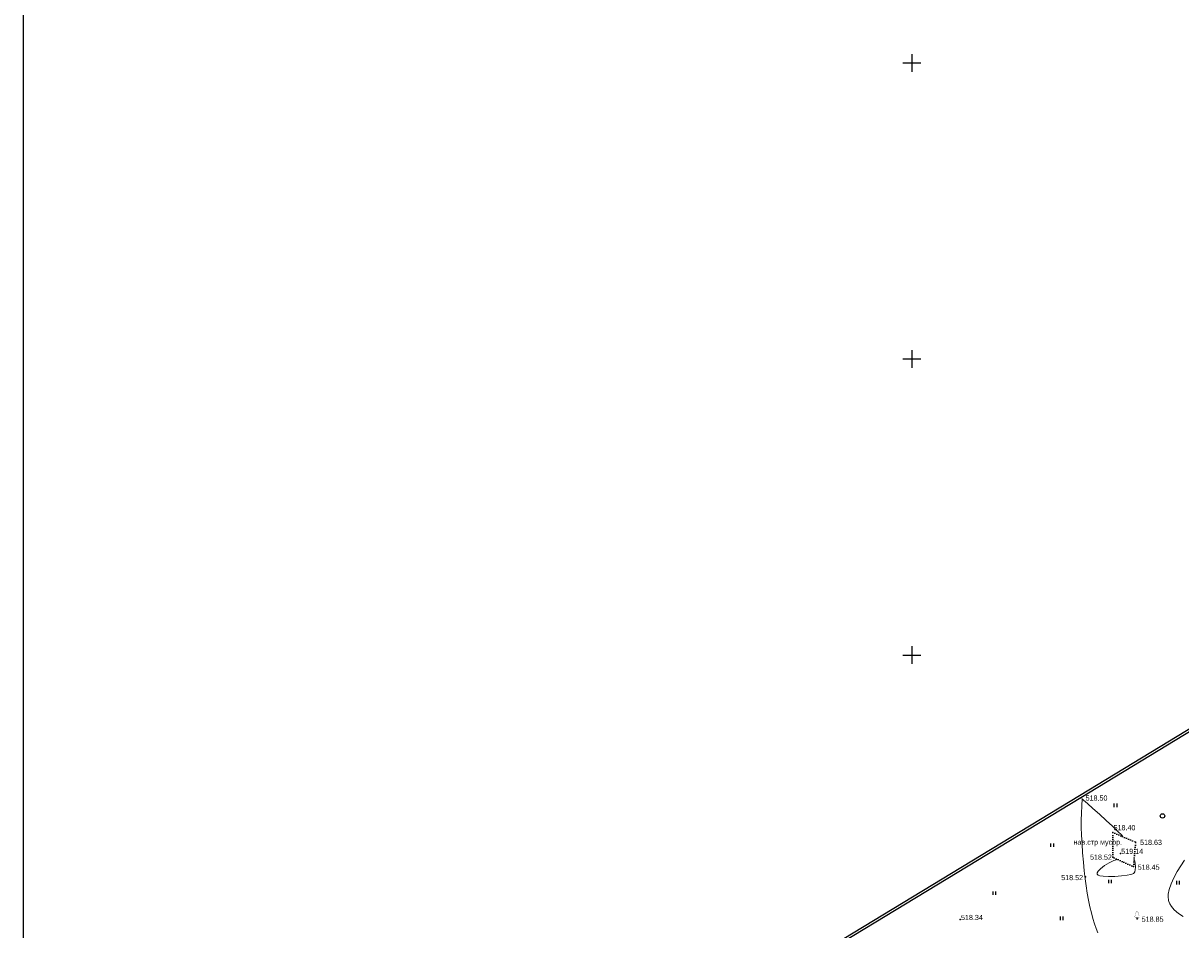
# Model space of a CAD drawing. Header units: millimetres. Extents: x 767170 to 66149698, y -983507 to 2493658.
# Tile 6 of 256: x 1201065 to 1396462, y -725012 to -571873. Entities that reach past the tile are written whole.
import ezdxf

# ---------------------------------------------------------------- set-up
doc = ezdxf.new("R2010")
doc.units = ezdxf.units.MM
doc.linetypes.add('Контура низ откосов  Штриховая 0.1-0.5 - - - - - - -', pattern=[0.6, 0.1, -0.5])
for name, color, linetype in [('(001) Сетка', 92, 'Continuous'), ('(002) Рамка', 7, 'Continuous'), ('(004) Точки рельефа', 7, 'Continuous'), ('(022) Возд. Линии', 7, 'Continuous'), ('(031) Горизонтали', 42, 'Continuous'), ('(036) Растительность', 7, 'Continuous'), ('(038) Деревья', 7, 'Continuous'), ('(039) Земля', 7, 'Continuous'), ('(040) Ограда', 7, 'Continuous')]:
    doc.layers.add(name, color=color, linetype=linetype)
doc.styles.add('BM-431', font='txt')
doc.styles.add('D-431', font='txt')
doc.styles.get("Standard").update_dxf_attribs({"font": 'isocpeui.ttf'})
doc.linetypes.add('ОГРАДА_БЕТ', pattern='A,4,["|",Standard,S=0.8,R=0,X=0,Y=-0.8],4', length=8)

# ---------------------------------------------------------------- blocks, each defined once
blk = doc.blocks.new('d')
at = {"layer": '(038) Деревья'}
blk.add_ellipse((0, 0), major_axis=(0.265, 0.265), ratio=1, start_param=5.497787, end_param=11.780972, dxfattribs=at)
blk = doc.blocks.new('I04010')
for p, q in [((-0.412273, 0.007146), (-0.412273, 1.207146)), ((0.387727, 1.207146), (0.387727, 0.007146))]:
    blk.add_line(p, q)
blk = doc.blocks.new('Setka')
at = {"layer": '(001) Сетка'}
for p, q in [((-1.5, 0), (1.5, 0)), ((0, 1.5), (0, -1.5))]:
    blk.add_line(p, q, dxfattribs=at)
blk = doc.blocks.new('karagach-flat-50')
at = {"layer": '(038) Деревья', "const_width": 0.0375}
for points in [[(-0.31, 0.56, 0.626949), (-0.22, 0.21, 0.702465)], [(-0.31, 0.56, 0.383603), (-0.26, 0.75, 0.352912)], [(-0.21, 1.01, 0.430853), (-0.26, 0.75, 0.548276)], [(-0.21, 1.01, 0.181567), (-0.12, 1.16, 0.303004)], [(0, 1.31, 0.246034), (-0.12, 1.16, 0.489079)], [(0, 1.31, -0.246034), (0.12, 1.16, -0.489079)], [(0.21, 1.01, -0.181567), (0.12, 1.16, -0.303004)], [(0.21, 1.01, -0.430853), (0.26, 0.75, -0.548276)], [(0.31, 0.56, -0.626949), (0.22, 0.21, -0.702465)], [(0.31, 0.56, -0.383603), (0.26, 0.75, -0.352912)]]:
    blk.add_lwpolyline(points, format="xyb", dxfattribs=at)
for points in [[(0, 0.21), (-0.22, 0.21)], [(0, 0), (0, 0.21)], [(0, 0.21), (0.22, 0.21)], [(0, 0), (0.28, 0)]]:
    blk.add_lwpolyline(points, dxfattribs=at)
at = {"layer": '(038) Деревья'}
blk.add_lwpolyline([(0, 0), (0, 0.21)], dxfattribs=at)
blk = doc.blocks.new('A$C27c3a978')
at = {"layer": '(002) Рамка', "color": 0, "ltscale": 600}
blk.add_lwpolyline([(-311715, -223050), (238285, -223050), (238285, 226950), (-311715, 226950)], close=True, dxfattribs=at)
at = {"layer": '(004) Точки рельефа', "color": 7, "linetype": 'ByBlock', "lineweight": -2}
for p in [(-133201, 2857), (-127801, -3021), (-123949, -4632), (-127803, -7203), (-126507, -6567), (-124315, -8766), (-132393, -10502), (-153554, -17730), (-123698, -17602)]:
    blk.add_point(p, dxfattribs=at)
at = {"layer": '(031) Горизонтали', "color": 42, "linetype": 'Continuous', "lineweight": 0, "ltscale": 600}
for points in [[(-115905, -17196), (-116729, -16683), (-117449, -16088), (-117916, -15527), (-118187, -15046), (-118324, -14692), (-118377, -14504), (-118415, -14331), (-118458, -13978), (-118447, -13427), (-118307, -12661), (-117966, -11666), (-117488, -10650), (-116923, -9633), (-116319, -8633), (-115726, -7672)], [(-130346, -19965), (-130627, -19233), (-130899, -18427), (-131161, -17546), (-131414, -16591), (-131657, -15561), (-131890, -14455), (-132112, -13275), (-132324, -12019), (-132488, -10847), (-132639, -9491), (-132776, -8012), (-132897, -6474), (-132998, -4938), (-133078, -3466), (-133133, -2121), (-133163, -965), (-132988, 2684)], [(-126123, -3723), (-126328, -3443), (-126940, -2825), (-127845, -1968), (-128928, -969), (-130074, 71), (-131167, 1055), (-132094, 1885), (-132739, 2460), (-132988, 2684)], [(-126998, -7564), (-126998, -7564), (-127634, -7747), (-128408, -8120), (-129199, -8613), (-129882, -9151), (-130269, -9568), (-130425, -9847), (-130449, -10009), (-130435, -10081), (-130408, -10131), (-130298, -10219), (-130011, -10323), (-129439, -10414), (-128505, -10458), (-127439, -10436), (-126361, -10356), (-125389, -10231), (-124767, -10104), (-124432, -9997), (-124285, -9921), (-124237, -9882), (-124180, -9814), (-124089, -9646), (-124006, -9335), (-123974, -8857), (-124024, -8258), (-124101, -7868), (-124162, -7674), (-124197, -7608), (-124212, -7599)]]:
    blk.add_lwpolyline(points, dxfattribs=at)
at = {"layer": '(039) Земля', "linetype": 'Контура низ откосов  Штриховая 0.1-0.5 - - - - - - -', "ltscale": 600, "flags": 128}
blk.add_lwpolyline([(-127801, -3021), (-123949, -4632), (-124315, -8766), (-127803, -7203), (-127801, -3021)], dxfattribs=at)
at = {"layer": '(040) Ограда', "ltscale": 600, "flags": 128}
blk.add_lwpolyline([(-61315, 68855), (-65578, 66237), (-56716, 49804), (-133409, 3199), (-196390, -35056), (-116663, -156246), (-112045, -162786)], dxfattribs=at)
at = {"layer": '(040) Ограда', "linetype": 'ОГРАДА_БЕТ', "ltscale": 600, "flags": 128}
blk.add_lwpolyline([(-60764, 68723), (-65046, 66094), (-56183, 49660), (-133201, 2857), (-195828, -35182), (-116332, -156020), (-111718, -162556)], dxfattribs=at)
at = {"layer": '(001) Сетка', "xscale": 1000, "yscale": 1000, "zscale": 1000}
for p in [(-161715, 126950), (-161715, 76950), (-161715, 26950)]:
    blk.add_blockref('Setka', p, dxfattribs=at)
at = {"layer": '(022) Возд. Линии', "xscale": 1000, "yscale": 1000, "zscale": 1000}
blk.add_blockref('karagach-flat-50', (-123698, -17602), dxfattribs=at)
at = {"layer": '(036) Растительность', "linetype": 'Continuous', "xscale": 500, "yscale": 500, "zscale": 500}
for p in [(-127341, 1277), (-138030, -5463), (-128276, -11602), (-116786, -11802), (-147799, -13566), (-136442, -17837)]:
    blk.add_blockref('I04010', p, dxfattribs=at)
at = {"layer": '(038) Деревья', "linetype": 'Continuous', "xscale": 1000, "yscale": 1000, "zscale": 1000}
blk.add_blockref('d', (-119411, -222), dxfattribs=at)
at = {"layer": '(004) Точки рельефа', "linetype": 'ByBlock', "char_height": 875, "attachment_point": 4, "style": 'D-431'}
for s, insert in [('518.50', (-132400, 2790)), ('518.40', (-127676, -2217)), ('519.14', (-126382, -6217)), ('518.63', (-123203, -4689)), ('518.52', (-131648, -7191)), ('518.45', (-123601, -8883)), ('518.52', (-136517, -10638)), ('518.34', (-153429, -17380)), ('518.85', (-122934, -17665))]:
    blk.add_mtext(s, dxfattribs=dict(at, insert=insert))
at = {"layer": '(039) Земля', "linetype": 'Continuous', "style": 'BM-431'}
blk.add_text('нав.стр мусор.', height=875, dxfattribs=at).set_placement((-134438, -5090))

msp = doc.modelspace()

# ---------------------------------------------------------------- block references
msp.add_blockref('A$C27c3a978', (1512780.29, -705547.05))

doc.saveas('drawing.dxf')
